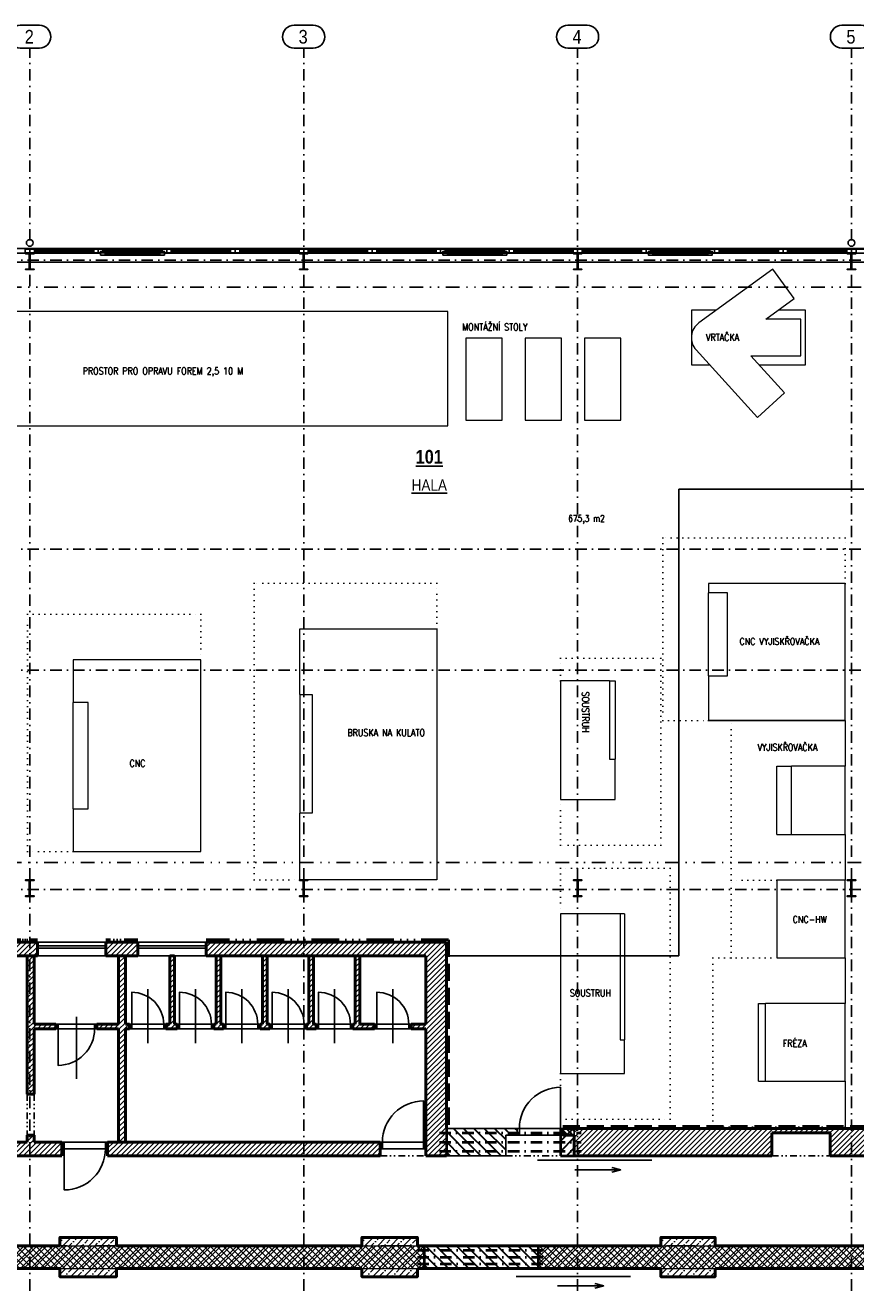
# Model space of a CAD drawing. Header units: millimetres. Extents: x -4391 to 67275, y -2375 to 26731.
# Tile 2 of 7: x 8011 to 26203, y -986 to 26731. Entities that reach past the tile are written whole.
import ezdxf

# ---------------------------------------------------------------- set-up
doc = ezdxf.new("R2010")
doc.units = ezdxf.units.MM
for name, pattern in [('ACAD_ISO14W100', [24, 12, -3, 0, -3, 0, -3, 0, -3]), ('DASHDOT', [0.5, 0.25, -0.125, 0, -0.125]), ('DIVIDE', [8, 3, -1.5, 0.25, -1.5, 0.25, -1.5]), ('HIDDEN', [3.5, 2.5, -1]), ('TEČKOVANÁ', [6.35, 0, -6.35])]:
    doc.linetypes.add(name, pattern=pattern)
for name, color, linetype in [('IN_BP_BOURACI PRACE', 40, 'Continuous'), ('IN_BP_SRAFA', 40, 'Continuous'), ('IN_C_CERCHOVANA', 7, 'DIVIDE'), ('IN_C_OSA', 6, 'DASHDOT'), ('IN_C_TENKA', 7, 'Continuous'), ('IN_LEGENDA_M', 3, 'Continuous'), ('IN_NS_CERCHOVAMA', 20, 'DIVIDE'), ('IN_NS_TENKA', 20, 'Continuous'), ('IN_NS_VYPLNE OTVORU', 16, 'Continuous'), ('IN_VYPLNE OTVORU', 151, 'Continuous')]:
    doc.layers.add(name, color=color, linetype=linetype)
for name, color, linetype, lineweight in [('IN_C_TLUSTA', 5, 'Continuous', 50), ('IN_NS_TLUSTA', 1, 'Continuous', 40), ('IN_SLOUPY', 6, 'Continuous', 30), ('IN_SRAFY', 8, 'Continuous', 9)]:
    doc.layers.add(name, color=color, linetype=linetype, lineweight=lineweight)
doc.layers.add('IN_HELP', color=6, linetype='Continuous', plot=False)
doc.styles.add('ARIAL', font='arial.ttf')
doc.styles.add('Koty', font='romand.shx', dxfattribs={"width": 0.8})
doc.styles.add('ROMAND', font='romand.shx', dxfattribs={"width": 0.85})
pattern_1 = [(45, (-294035.476, 10237.565), (-56.1266, 56.1266), [])]
pattern_2 = [(45, (-294035.48, 10237.56), (-106.06602, 106.06602), []), (45, (-293964.76, 10237.56), (-106.06602, 106.06602), []), (135, (-294035.48, 10237.56), (-70.710678, -70.710678), [])]

msp = doc.modelspace()

# ---------------------------------------------------------------- hatches: boundary and pattern name
at = {"layer": 'IN_BP_SRAFA', "lineweight": 30}
h = msp.add_hatch(dxfattribs=at)
h.set_pattern_fill('ANSI31', scale=50, angle=90)
h.set_pattern_definition([(135, (-294035.48, 10237.56), (-112.2532, -112.2532), [])])
h.paths.add_polyline_path([(18535, 2420), (18785, 2420), (18785, 2570), (17235, 2570), (17235, 1970), (18535, 1970)])
h = msp.add_hatch(dxfattribs=at)
h.set_pattern_fill('ANSI31', scale=25, angle=90)
h.set_pattern_definition([(135, (-294035.476, 10237.565), (-56.1266, -56.1266), [])])
h.paths.add_polyline_path([(20035, 2570), (19785, 2570), (19785, 2420), (20035, 2420)])
h = msp.add_hatch(dxfattribs=at)
h.set_pattern_fill('ANSI31', scale=50, angle=90)
h.set_pattern_definition([(135, (-294520.48, 10237.56), (-112.2532, -112.2532), [])])
h.paths.add_polyline_path([(19250, 0), (16750, 0), (16750, -500), (19250, -500)])
at = {"layer": 'IN_SRAFY'}
h = msp.add_hatch(dxfattribs=at)
h.set_pattern_fill('ANSI31', scale=25)
h.set_pattern_definition(pattern_1)
h.paths.add_polyline_path([(3250, 6350), (3150, 6350), (3150, 4850), (3063, 4850), (3063, 4750), (3308, 4750), (3308, 4850), (3250, 4850)], flags=17)
h.paths.add_polyline_path([(2263, 4850), (2175, 4850), (2175, 4750), (2263, 4750)], flags=17)
h.paths.add_polyline_path([(2110, 6650), (1875, 6650), (1875, 1970), (2110, 1970)])
h.paths.add_polyline_path([(2575, 6650), (2110, 6650), (2110, 1970), (8110, 1970), (8110, 2420), (8055, 2420), (8055, 2270), (2175, 2270), (2175, 6350), (2575, 6350)])
h.paths.add_polyline_path([(3525, 6650), (3075, 6650), (3075, 6350), (3525, 6350)])
h = msp.add_hatch(dxfattribs=at)
h.set_pattern_fill('ANSI31', scale=25)
h.set_pattern_definition(pattern_1)
h.paths.add_polyline_path([(7325, 6350), (7325, 6650), (6875, 6650), (6875, 6350)])
h.paths.add_polyline_path([(7890, 6650), (7825, 6650), (7825, 6350), (7890, 6350)])
h.paths.add_polyline_path([(7890, 6350), (8110, 6350), (8110, 6650), (7890, 6650)])
h.paths.add_polyline_path([(8275, 6650), (8110, 6650), (8110, 6350), (8275, 6350)])
h.paths.add_polyline_path([(8055, 3320), (8110, 3320), (8110, 6350), (8055, 6350)])
h.paths.add_polyline_path([(8110, 3320), (8205, 3320), (8205, 4750), (8680, 4750), (8680, 4850), (8205, 4850), (8205, 6350), (8110, 6350)])
h.paths.add_polyline_path([(8205, 2270), (8205, 2420), (8110, 2420), (8110, 1970), (8815, 1970), (8815, 2270)])
h = msp.add_hatch(dxfattribs=at)
h.set_pattern_fill('ANSI31', scale=25)
h.set_pattern_definition(pattern_1)
h.paths.add_polyline_path([(9775, 6650), (9775, 6350), (10475, 6350), (10475, 6650)])
h.paths.add_polyline_path([(10205, 6350), (10055, 6350), (10055, 4850), (9580, 4850), (9580, 4750), (10055, 4750), (10055, 2270), (10205, 2270), (10205, 4750), (10293, 4750), (10293, 4850), (10205, 4850)])
h.paths.add_polyline_path([(11180, 4850), (11093, 4850), (11093, 4750), (11338, 4750), (11338, 4850), (11280, 4850), (11280, 6350), (11180, 6350)])
h.paths.add_polyline_path([(12195, 4850), (12138, 4850), (12138, 4750), (12353, 4750), (12353, 4850), (12295, 4850), (12295, 6350), (12195, 6350)])
h.paths.add_polyline_path([(13310, 6350), (13210, 6350), (13210, 4850), (13153, 4850), (13153, 4750), (13368, 4750), (13368, 4850), (13310, 4850)])
h.paths.add_polyline_path([(14225, 4850), (14168, 4850), (14168, 4750), (14383, 4750), (14383, 4850), (14325, 4850), (14325, 6350), (14225, 6350)], flags=17)
h.paths.add_polyline_path([(15340, 6350), (15240, 6350), (15240, 4850), (15183, 4850), (15183, 4750), (15662, 4750), (15662, 4850), (15340, 4850)], flags=17)
h.paths.add_polyline_path([(16785, 4850), (16462, 4850), (16462, 4750), (16785, 4750), (16785, 2270), (16785, 1970), (17235, 1970), (17235, 2570), (17235, 6350), (17235, 6650), (14110, 6650), (14110, 6350), (16785, 6350)])
h.paths.add_polyline_path([(11975, 6650), (11975, 6350), (13239, 6350), (13239, 6650)])
h.paths.add_polyline_path([(14110, 6350), (14110, 6650), (13239, 6650), (13239, 6350)])
at = {"layer": 'IN_SRAFY', "lineweight": 30}
h = msp.add_hatch(dxfattribs=at)
h.set_pattern_fill('ANSI31', scale=50)
h.set_pattern_definition([(45, (-294035.48, 10237.56), (-112.2532, 112.2532), [])])
h.paths.add_polyline_path([(20035, 2420), (19785, 2420), (19735, 2420), (19735, 1970), (20035, 1970)])
h.paths.add_polyline_path([(19785, 2570), (19735, 2570), (19735, 2420), (19785, 2420)])
h.paths.add_polyline_path([(20035, 2570), (19785, 2570), (19785, 2420), (20035, 2420)])
at = {"layer": 'IN_SRAFY'}
h = msp.add_hatch(dxfattribs=at)
h.set_pattern_fill('ANSI31', scale=25)
h.set_pattern_definition(pattern_1)
h.paths.add_polyline_path([(26110, 2570), (26110, 1970), (27000, 1970), (27000, 2570)])
h.paths.add_polyline_path([(25640, 1970), (26110, 1970), (26110, 2570), (20110, 2570), (20110, 1970), (24365, 1970), (24365, 2470), (25640, 2470)])
h.paths.add_polyline_path([(20035, 2420), (20035, 1970), (20035, 1970), (20110, 1970), (20110, 2570), (20035, 2570)])
h = msp.add_hatch(dxfattribs=at)
h.set_pattern_fill('ANSI31', scale=25)
h.set_pattern_definition(pattern_1)
h.paths.add_polyline_path([(14110, 1970), (14110, 2270), (9815, 2270), (9815, 1970)])
h.paths.add_polyline_path([(14110, 2270), (14110, 1970), (15785, 1970), (15785, 2270)])
h = msp.add_hatch(dxfattribs=at)
h.set_pattern_fill('ZDIVO-STR_PEV', scale=50, pattern_type=2)
h.set_pattern_definition(pattern_2)
h.paths.add_polyline_path([(2110, 0), (2010, 0), (1875, 0), (1875, -500), (2110, -500)])
h.paths.add_polyline_path([(8110, 0), (3315, 0), (2210, 0), (2210, 0), (2110, 0), (2110, -500), (2129, -500), (3366, -500), (8110, -500)])
h.paths.add_polyline_path([(14110, 0), (10006, 0), (8769, 0), (8110, 0), (8110, -500), (8769, -500), (10006, -500), (14110, -500)])
h.paths.add_polyline_path([(16750, 0), (16600, 0), (15385, 0), (14110, 0), (14110, -500), (15385, -500), (16622, -500), (16750, -500)])
h = msp.add_hatch(dxfattribs=at)
h.set_pattern_fill('BETON-PROSTY', scale=50, pattern_type=2)
h.set_pattern_definition([(45, (-294035.48, 10237.56), (-141.42136, 141.42136), []), (45, (-293894.05, 10237.56), (-70.71068, 212.13203), [100, -50, 0, -50])])
h.paths.add_polyline_path([(10006, 180), (8769, 180), (8769, 0), (10006, 0)])
h.paths.add_polyline_path([(10006, -500), (8769, -500), (8769, -680), (10006, -680)])
h = msp.add_hatch(dxfattribs=at)
h.set_pattern_fill('BETON-PROSTY', scale=50, pattern_type=2)
h.set_pattern_definition([(45, (-287419.48, 10237.56), (-141.42136, 141.42136), []), (45, (-287278.05, 10237.56), (-70.71068, 212.13203), [100, -50, 0, -50])])
h.paths.add_polyline_path([(16600, 180), (15385, 180), (15385, 0), (16600, 0)])
h.paths.add_polyline_path([(16600, -500), (15385, -500), (15385, -680), (16600, -680)])
h = msp.add_hatch(dxfattribs=at)
h.set_pattern_fill('ZDIVO-STR_PEV', scale=50, pattern_type=2)
h.set_pattern_definition(pattern_2)
h.paths.add_polyline_path([(20110, 0), (20010, 0), (19250, 0), (19250, -500), (20110, -500)])
h.paths.add_polyline_path([(26110, 0), (26010, 0), (20210, 0), (20210, 0), (20110, 0), (20110, -500), (21936, -500), (23173, -500), (26110, -500)])
h.paths.add_polyline_path([(26673, 0), (26210, 0), (26210, 0), (26110, 0), (26110, -500), (26673, -500)])
h = msp.add_hatch(dxfattribs=at)
h.set_pattern_fill('BETON-PROSTY', scale=50, pattern_type=2)
h.set_pattern_definition([(45, (-280868.48, 10237.56), (-141.42136, 141.42136), []), (45, (-280727.05, 10237.56), (-70.71068, 212.13203), [100, -50, 0, -50])])
h.paths.add_polyline_path([(23122, 180), (21936, 180), (21936, 0), (23122, 0)])
h.paths.add_polyline_path([(23122, -500), (21936, -500), (21936, -680), (23122, -680)])

# ---------------------------------------------------------------- linework, layer by layer
at = {"color": 7, "linetype": 'Continuous', "lineweight": 15}
for p, q in [((24233, 20291), (24856, 20744)), ((17268, 20461), (7268, 20461)), ((17268, 17961), (17268, 20461)), ((22603, 20491), (22603, 19891)), ((23148, 20491), (22603, 20491)), ((25003, 20291), (24233, 20291)), ((25103, 20491), (24508, 20491)), ((25003, 19491), (25003, 20291)), ((25103, 19291), (25103, 20491)), ((17660, 19879), (17660, 18079)), ((18460, 19879), (17660, 19879)), ((18460, 18079), (18460, 19879)), ((19760, 19879), (18960, 19879)), ((18960, 19879), (18960, 18079)), ((19760, 18079), (19760, 19879)), ((21060, 19879), (20260, 19879)), ((20260, 19879), (20260, 18079)), ((21060, 18079), (21060, 19879)), ((22603, 19891), (22603, 19291)), ((22707, 19622), (24051, 18141)), ((23906, 19491), (25003, 19491)), ((24644, 18678), (23906, 19491)), ((22603, 19291), (23008, 19291)), ((24088, 19291), (25103, 19291)), ((24051, 18141), (24644, 18678)), ((17660, 18079), (18460, 18079)), ((18960, 18079), (19760, 18079)), ((20260, 18079), (21060, 18079)), ((7268, 17961), (17268, 17961)), ((22975, 14505), (22975, 14303)), ((25975, 14505), (22975, 14505)), ((25975, 11505), (25975, 14505)), ((23391, 14303), (22975, 14303)), ((22975, 12485), (22975, 14303)), ((23391, 12485), (23391, 14303)), ((14025, 13510), (17025, 13510)), ((14025, 12072), (14025, 13510)), ((17025, 13510), (17025, 8010)), ((9060, 12835), (9060, 11898)), ((11860, 12835), (9060, 12835)), ((11860, 8635), (11860, 12835)), ((22975, 12485), (22975, 11505)), ((22975, 12485), (23391, 12485)), ((19735, 12370), (19735, 9770)), ((20811, 12370), (19735, 12370)), ((20811, 12370), (20811, 10656)), ((14025, 12072), (14295, 12072)), ((14025, 12072), (14025, 9472)), ((14295, 12072), (14295, 9472)), ((9389, 11898), (9060, 11898)), ((9060, 9571), (9060, 11898)), ((9389, 9571), (9389, 11898)), ((25975, 11505), (25975, 10505)), ((20811, 10656), (20935, 10656)), ((20935, 9770), (20935, 10656)), ((24475, 9005), (24475, 10505)), ((24475, 10505), (24798, 10505)), ((25975, 10505), (24798, 10505)), ((24798, 9005), (24798, 10505)), ((25975, 9005), (25975, 10505)), ((19735, 9770), (20935, 9770)), ((9060, 9571), (9060, 8635)), ((9060, 9571), (9389, 9571)), ((14025, 8010), (14025, 9472)), ((14295, 9472), (14025, 9472)), ((24475, 9005), (24798, 9005)), ((24798, 9005), (25975, 9005)), ((25975, 9005), (25975, 8005)), ((9060, 8635), (11860, 8635)), ((17025, 8010), (14025, 8010)), ((24475, 8005), (24475, 6305)), ((25975, 8005), (24475, 8005)), ((25975, 6305), (25975, 8005)), ((19735, 7270), (19735, 3770)), ((21135, 7270), (19735, 7270)), ((21043, 7270), (21043, 4510)), ((21135, 7270), (21135, 4510)), ((24475, 6305), (25975, 6305)), ((25975, 6305), (25975, 5305)), ((24075, 3605), (24075, 5305)), ((24075, 5305), (24228, 5305)), ((25975, 5305), (24228, 5305)), ((24228, 3605), (24228, 5305)), ((25975, 3605), (25975, 5305)), ((21043, 4510), (21135, 4510)), ((21135, 3770), (21135, 4510)), ((19735, 3770), (21135, 3770)), ((24075, 3605), (24228, 3605)), ((24228, 3605), (25975, 3605)), ((25975, 3605), (25975, 2605))]:
    msp.add_line(p, q, dxfattribs=at)
at = {"color": 7, "linetype": 'TEČKOVANÁ', "lineweight": 13, "ltscale": 20}
for p, q in [((21975, 15505), (21975, 11505)), ((25975, 15505), (21975, 15505)), ((25975, 14505), (25975, 15505)), ((17025, 14510), (13025, 14510)), ((13025, 14510), (13025, 8010)), ((17025, 13510), (17025, 14510)), ((8060, 8635), (8060, 13835)), ((8060, 13835), (11860, 13835)), ((11860, 13835), (11860, 12835)), ((19735, 12870), (21935, 12870)), ((19735, 12370), (19735, 12870)), ((21935, 12870), (21935, 8770)), ((21975, 11505), (22975, 11505)), ((22975, 11505), (25975, 11505)), ((23475, 8005), (23475, 11505)), ((19735, 8770), (19735, 9770)), ((9060, 8635), (8060, 8635)), ((21935, 8770), (19735, 8770)), ((22135, 8270), (19735, 8270)), ((19735, 8270), (19735, 7270)), ((22135, 2770), (22135, 8270)), ((13025, 8010), (14025, 8010)), ((24475, 8005), (23475, 8005)), ((23475, 6305), (23475, 8005)), ((23075, 2605), (23075, 6305)), ((23075, 6305), (24475, 6305)), ((19735, 3770), (19735, 2770)), ((19735, 2770), (22135, 2770)), ((25975, 2605), (23075, 2605))]:
    msp.add_line(p, q, dxfattribs=at)
at = {"color": 7}
msp.add_line((22975, 11505), (25975, 11505), dxfattribs=at)
at = {"color": 7, "linetype": 'Continuous', "lineweight": 15}
for points in [[(24385, 21391), (22768, 20214)], [(24856, 20744), (24385, 21391)], [(20811, 12370), (20935, 12370), (20935, 10656)]]:
    msp.add_lwpolyline(points, dxfattribs=at)
msp.add_arc((23003, 19891), 400, 126.0341, 222.2163, dxfattribs=at)
at = {"layer": 'IN_BP_BOURACI PRACE', "color": 7}
for p, q in [((17235, 2570), (18785, 2570)), ((18785, 2420), (18785, 2570)), ((18785, 2570), (19785, 2570)), ((18835, 2420), (18835, 2570)), ((19735, 2420), (19735, 2570)), ((19735, 2570), (19785, 2570)), ((18785, 2420), (18535, 2420)), ((18535, 2420), (18535, 1970)), ((18785, 2420), (19785, 2420)), ((17235, 1970), (18535, 1970))]:
    msp.add_line(p, q, dxfattribs=at)
msp.add_lwpolyline([(19735, 2570), (19735, 3470, 0.41422), (18835, 2570)], format="xyb", dxfattribs=at)
at = {"layer": 'IN_C_CERCHOVANA', "color": 7, "ltscale": 50}
for p, q in [((8055, 3320), (8055, 2420)), ((8205, 3320), (8205, 2420)), ((15785, 1970), (16785, 1970)), ((18535, 1970), (20035, 1970)), ((24365, 1970), (25640, 1970))]:
    msp.add_line(p, q, dxfattribs=at)
at = {"layer": 'IN_C_OSA', "color": 7, "ltscale": 1000}
for p, q in [((8110, -986), (8110, 26231)), ((14110, -986), (14110, 26231)), ((20110, -986), (20110, 26231)), ((26110, -986), (26110, 26231)), ((-2944, 21590), (62057, 21590)), ((-2944, 15255), (62057, 15255)), ((-2944, 12605), (62057, 12605)), ((-2944, 7800), (62057, 7800))]:
    msp.add_line(p, q, dxfattribs=at)
at = {"layer": 'IN_C_OSA', "color": 7, "ltscale": 2500}
msp.add_line((-2944, 0), (62057, 0), dxfattribs=at)
at = {"layer": 'IN_C_OSA', "color": 7, "linetype": 'ByBlock'}
for points in [[(7899, 26231, -1), (7899, 26731), (8321, 26731, -1), (8321, 26231)], [(13899, 26231, -1), (13899, 26731), (14321, 26731, -1), (14321, 26231)], [(19899, 26231, -1), (19899, 26731), (20321, 26731, -1), (20321, 26231)], [(25899, 26231, -1), (25899, 26731), (26321, 26731, -1), (26321, 26231)]]:
    msp.add_lwpolyline(points, format="xyb", close=True, dxfattribs=at)
at = {"layer": 'IN_C_TENKA', "color": 7}
for p, q in [((27610, 21840), (2110, 21840)), ((9660, 21740), (2110, 21740)), ((27610, 21740), (11060, 21740)), ((9775, 6650), (8275, 6650)), ((11975, 6650), (10475, 6650)), ((9775, 6350), (8275, 6350)), ((11975, 6350), (10475, 6350)), ((20035, 2420), (20035, 2570))]:
    msp.add_line(p, q, dxfattribs=at)
for centre in [(8110, 21965), (26110, 21965)]:
    msp.add_circle(centre, 75, dxfattribs=at)
at = {"layer": 'IN_C_TLUSTA', "color": 7}
for p, q in [((8275, 6650), (7825, 6650)), ((8275, 6350), (8275, 6650)), ((10475, 6650), (9775, 6650)), ((9775, 6350), (9775, 6650)), ((10475, 6350), (10475, 6650)), ((17235, 6650), (11975, 6650)), ((11975, 6350), (11975, 6650)), ((17235, 6650), (17235, 2570)), ((8275, 6350), (7825, 6350)), ((8055, 3320), (8055, 6350)), ((8205, 4850), (8205, 6350)), ((8205, 4850), (8205, 6350)), ((10475, 6350), (9775, 6350)), ((10055, 4850), (10055, 6350)), ((10205, 4850), (10205, 6350)), ((11180, 4850), (11180, 6350)), ((11180, 6350), (11280, 6350)), ((11280, 4850), (11280, 6350)), ((16785, 6350), (11975, 6350)), ((12195, 4850), (12195, 6350)), ((12295, 4850), (12295, 6350)), ((13210, 4850), (13210, 6350)), ((13310, 4850), (13310, 6350)), ((14225, 4850), (14225, 6350)), ((14325, 4850), (14325, 6350)), ((15240, 4850), (15240, 6350)), ((15340, 4850), (15340, 6350)), ((16785, 6350), (16785, 4850)), ((8680, 4850), (8205, 4850)), ((8205, 3320), (8205, 4750)), ((8680, 4750), (8205, 4750)), ((8680, 4750), (8680, 4850)), ((10055, 4850), (9580, 4850)), ((9580, 4750), (9580, 4850)), ((10055, 4750), (9580, 4750)), ((10055, 2270), (10055, 4750)), ((10293, 4850), (10205, 4850)), ((10293, 4750), (10205, 4750)), ((10205, 2270), (10205, 4750)), ((10293, 4850), (10293, 4750)), ((11180, 4850), (11093, 4850)), ((11093, 4850), (11093, 4750)), ((11338, 4750), (11093, 4750)), ((11338, 4850), (11280, 4850)), ((11338, 4850), (11338, 4750)), ((12195, 4850), (12138, 4850)), ((12138, 4850), (12138, 4750)), ((12353, 4750), (12138, 4750)), ((12353, 4850), (12295, 4850)), ((12353, 4850), (12353, 4750)), ((13210, 4850), (13153, 4850)), ((13153, 4850), (13153, 4750)), ((13368, 4750), (13153, 4750)), ((13368, 4850), (13310, 4850)), ((13368, 4850), (13368, 4750)), ((14225, 4850), (14168, 4850)), ((14168, 4850), (14168, 4750)), ((14383, 4750), (14168, 4750)), ((14383, 4850), (14325, 4850)), ((14383, 4850), (14383, 4750)), ((15240, 4850), (15183, 4850)), ((15183, 4850), (15183, 4750)), ((15662, 4750), (15183, 4750)), ((15662, 4850), (15340, 4850)), ((15662, 4850), (15662, 4750)), ((16785, 4850), (16462, 4850)), ((16462, 4850), (16462, 4750)), ((16785, 4750), (16462, 4750)), ((16785, 4750), (16785, 2270)), ((8205, 3320), (8055, 3320)), ((19785, 2420), (19785, 2570)), ((19785, 2570), (28525, 2570)), ((8055, 2270), (2175, 2270)), ((8205, 2420), (8055, 2420)), ((8055, 2270), (8055, 2420)), ((8205, 2270), (8205, 2420)), ((8815, 2270), (8205, 2270)), ((8815, 1970), (8815, 2270)), ((15785, 2270), (9815, 2270)), ((9815, 1970), (9815, 2270)), ((15785, 1970), (15785, 2270)), ((16785, 1970), (16785, 2270)), ((19785, 2420), (20035, 2420)), ((20035, 2420), (20035, 1970)), ((24365, 1970), (24365, 2470)), ((24365, 2470), (25640, 2470)), ((25640, 1970), (25640, 2470)), ((8815, 1970), (1875, 1970)), ((15785, 1970), (9815, 1970)), ((16785, 1970), (17235, 1970)), ((20035, 1970), (24365, 1970)), ((25640, 1970), (27000, 1970)), ((8769, 0), (3315, 0)), ((15385, 0), (10006, 0)), ((16600, 0), (19250, 0)), ((21936, 0), (19250, 0)), ((28583, 0), (23122, 0)), ((8769, -500), (3315, -500)), ((15385, -500), (10006, -500)), ((16750, -500), (16600, -500)), ((16750, -500), (19250, -500)), ((21936, -500), (19250, -500)), ((28583, -500), (23122, -500))]:
    msp.add_line(p, q, dxfattribs=at)
for points in [[(8769, 0), (8769, 180), (10006, 180), (10006, 0)], [(15385, 0), (15385, 180), (16600, 180), (16600, 0)], [(21936, 0), (21936, 180), (23122, 180), (23122, 0)], [(8769, -500), (8769, -680), (10006, -680), (10006, -500)], [(15385, -500), (15385, -680), (16600, -680), (16600, -500)], [(21936, -500), (21936, -680), (23122, -680), (23122, -500)]]:
    msp.add_lwpolyline(points, dxfattribs=at)
at = {"layer": 'IN_HELP', "color": 7}
msp.add_lwpolyline([(22325, 16570), (28525, 16570), (28525, 2570), (17235, 2570), (17235, 6350), (22325, 6350), (22325, 16570)], close=True, dxfattribs=at)
at = {"layer": 'IN_NS_CERCHOVAMA', "color": 7, "ltscale": 100}
for p, q in [((2025, 20995), (28425, 20995)), ((2025, 8395), (28425, 8395))]:
    msp.add_line(p, q, dxfattribs=at)
at = {"layer": 'IN_NS_TENKA', "color": 7}
msp.add_line((43575, 21540), (2175, 21540), dxfattribs=at)
at = {"layer": 'IN_NS_TLUSTA', "color": 7, "linetype": 'ACAD_ISO14W100', "ltscale": 15}
msp.add_line((8275, 6700), (7825, 6700), dxfattribs=at)
at = {"layer": 'IN_NS_TLUSTA', "color": 7, "linetype": 'ACAD_ISO14W100', "ltscale": 25}
msp.add_line((10475, 6700), (9775, 6700), dxfattribs=at)
at = {"layer": 'IN_NS_TLUSTA', "color": 7, "linetype": 'ACAD_ISO14W100', "ltscale": 50}
msp.add_line((17285, 6700), (11975, 6700), dxfattribs=at)
at = {"layer": 'IN_NS_TLUSTA', "color": 7, "linetype": 'HIDDEN', "ltscale": 150}
for p, q in [((17285, 6700), (17285, 2570)), ((19785, 2620), (28475, 2620))]:
    msp.add_line(p, q, dxfattribs=at)
at = {"layer": 'IN_NS_TLUSTA', "color": 7}
for p, q in [((17235, 2570), (17235, 1970)), ((19735, 2570), (19735, 1970)), ((19735, 1970), (20035, 1970)), ((16750, 0), (16750, -500)), ((19250, 0), (19250, -500))]:
    msp.add_line(p, q, dxfattribs=at)
at = {"layer": 'IN_NS_TLUSTA', "color": 7, "linetype": 'DASHDOT', "ltscale": 1000}
for p, q in [((17085, 2470), (20185, 2470)), ((17085, 2270), (20185, 2270)), ((17085, 2070), (20185, 2070)), ((16600, -100), (19400, -100)), ((16600, -250), (19400, -250)), ((16600, -400), (19400, -400))]:
    msp.add_line(p, q, dxfattribs=at)
at = {"layer": 'IN_NS_VYPLNE OTVORU', "color": 7}
for p, q in [((9510, 21830), (8160, 21830)), ((9510, 21800), (8210, 21800)), ((9510, 21780), (8210, 21780)), ((9510, 21750), (8210, 21750)), ((11010, 21830), (9660, 21830)), ((11010, 21800), (9710, 21800)), ((11010, 21780), (9710, 21780)), ((10960, 21780), (9710, 21780)), ((11010, 21750), (9710, 21750)), ((10960, 21750), (9760, 21750)), ((10960, 21730), (9760, 21730)), ((10960, 21700), (9760, 21700)), ((12510, 21830), (11160, 21830)), ((12510, 21800), (11210, 21800)), ((12510, 21780), (11210, 21780)), ((12510, 21750), (11210, 21750)), ((14010, 21830), (12660, 21830)), ((14010, 21800), (12710, 21800)), ((14010, 21780), (12710, 21780)), ((14010, 21750), (12710, 21750)), ((15510, 21830), (14160, 21830)), ((15510, 21800), (14210, 21800)), ((15510, 21780), (14210, 21780)), ((15510, 21750), (14210, 21750)), ((17010, 21830), (15660, 21830)), ((17010, 21800), (15710, 21800)), ((17010, 21780), (15710, 21780)), ((17010, 21750), (15710, 21750)), ((18510, 21830), (17160, 21830)), ((18510, 21800), (17210, 21800)), ((18510, 21780), (17210, 21780)), ((18460, 21780), (17210, 21780)), ((18510, 21750), (17210, 21750)), ((18460, 21750), (17260, 21750)), ((18460, 21730), (17260, 21730)), ((18460, 21700), (17260, 21700)), ((20010, 21830), (18660, 21830)), ((20010, 21800), (18710, 21800)), ((20010, 21780), (18710, 21780)), ((20010, 21750), (18710, 21750)), ((21510, 21830), (20160, 21830)), ((21510, 21800), (20210, 21800)), ((21510, 21780), (20210, 21780)), ((21510, 21750), (20210, 21750)), ((23010, 21830), (21660, 21830)), ((23010, 21800), (21710, 21800)), ((23010, 21780), (21710, 21780)), ((23010, 21750), (21710, 21750)), ((22960, 21780), (21760, 21780)), ((22960, 21750), (21760, 21750)), ((22960, 21730), (21760, 21730)), ((22960, 21700), (21760, 21700)), ((24510, 21830), (23160, 21830)), ((24510, 21800), (23210, 21800)), ((24510, 21780), (23210, 21780)), ((24510, 21750), (23210, 21750)), ((26010, 21830), (24660, 21830)), ((26010, 21800), (24710, 21800)), ((26010, 21780), (24710, 21780)), ((26010, 21750), (24710, 21750)), ((27510, 21830), (26160, 21830)), ((8815, 2270), (9815, 2270)), ((8865, 2120), (8865, 2270)), ((9765, 2120), (9765, 2270)), ((15785, 2270), (16785, 2270)), ((15835, 2120), (15835, 2270)), ((16735, 2120), (16735, 2270)), ((8815, 2120), (9815, 2120)), ((15785, 2120), (16785, 2120)), ((19235, 1870), (21735, 1870)), ((21060, 1662), (20863, 1711)), ((20047, 1662), (21060, 1662)), ((21060, 1662), (20863, 1612)), ((18766, -673), (21266, -673)), ((19672, -881), (20685, -881)), ((20685, -881), (20488, -832)), ((20685, -881), (20488, -930))]:
    msp.add_line(p, q, dxfattribs=at)
for points in [[(8010, 21830), (8110, 21830), (8110, 21750), (8010, 21750)], [(8210, 21830), (8110, 21830), (8110, 21750), (8210, 21750)], [(9510, 21830), (9610, 21830), (9610, 21750), (9510, 21750)], [(9710, 21830), (9610, 21830), (9610, 21750), (9710, 21750)], [(9760, 21780), (9660, 21780), (9660, 21700), (9760, 21700)], [(10960, 21780), (11060, 21780), (11060, 21700), (10960, 21700)], [(11010, 21830), (11110, 21830), (11110, 21750), (11010, 21750)], [(11210, 21830), (11110, 21830), (11110, 21750), (11210, 21750)], [(12510, 21830), (12610, 21830), (12610, 21750), (12510, 21750)], [(12710, 21830), (12610, 21830), (12610, 21750), (12710, 21750)], [(14010, 21830), (14110, 21830), (14110, 21750), (14010, 21750)], [(14210, 21830), (14110, 21830), (14110, 21750), (14210, 21750)], [(15510, 21830), (15610, 21830), (15610, 21750), (15510, 21750)], [(15710, 21830), (15610, 21830), (15610, 21750), (15710, 21750)], [(17010, 21830), (17110, 21830), (17110, 21750), (17010, 21750)], [(17210, 21830), (17110, 21830), (17110, 21750), (17210, 21750)], [(17260, 21780), (17160, 21780), (17160, 21700), (17260, 21700)], [(18460, 21780), (18560, 21780), (18560, 21700), (18460, 21700)], [(18510, 21830), (18610, 21830), (18610, 21750), (18510, 21750)], [(18710, 21830), (18610, 21830), (18610, 21750), (18710, 21750)], [(20010, 21830), (20110, 21830), (20110, 21750), (20010, 21750)], [(20210, 21830), (20110, 21830), (20110, 21750), (20210, 21750)], [(21510, 21830), (21610, 21830), (21610, 21750), (21510, 21750)], [(21710, 21830), (21610, 21830), (21610, 21750), (21710, 21750)], [(21760, 21780), (21660, 21780), (21660, 21700), (21760, 21700)], [(22960, 21780), (23060, 21780), (23060, 21700), (22960, 21700)], [(23010, 21830), (23110, 21830), (23110, 21750), (23010, 21750)], [(23210, 21830), (23110, 21830), (23110, 21750), (23210, 21750)], [(24510, 21830), (24610, 21830), (24610, 21750), (24510, 21750)], [(24710, 21830), (24610, 21830), (24610, 21750), (24710, 21750)], [(26010, 21830), (26110, 21830), (26110, 21750), (26010, 21750)], [(26210, 21830), (26110, 21830), (26110, 21750), (26210, 21750)]]:
    msp.add_lwpolyline(points, close=True, dxfattribs=at)
for points in [[(16735, 2270), (16735, 3170, 0.41422), (15835, 2270)], [(8865, 2120), (8865, 1220, 0.41422), (9765, 2120)]]:
    msp.add_lwpolyline(points, format="xyb", dxfattribs=at)
at = {"layer": 'IN_SLOUPY', "color": 7}
for points in [[(8106, 21411), (8106, 21709, 0.414214), (8088, 21727), (8025, 21727), (8025, 21740), (8195, 21740), (8195, 21727), (8132, 21727, 0.414214), (8114, 21709), (8114, 21411, 0.414214), (8132, 21393), (8195, 21393), (8195, 21380), (8025, 21380), (8025, 21393), (8088, 21393, 0.414214), (8106, 21411)], [(14106, 21411), (14106, 21709, 0.414214), (14088, 21727), (14025, 21727), (14025, 21740), (14195, 21740), (14195, 21727), (14132, 21727, 0.414214), (14114, 21709), (14114, 21411, 0.414214), (14132, 21393), (14195, 21393), (14195, 21380), (14025, 21380), (14025, 21393), (14088, 21393, 0.414214), (14106, 21411)], [(20106, 21411), (20106, 21709, 0.414214), (20088, 21727), (20025, 21727), (20025, 21740), (20195, 21740), (20195, 21727), (20132, 21727, 0.414214), (20114, 21709), (20114, 21411, 0.414214), (20132, 21393), (20195, 21393), (20195, 21380), (20025, 21380), (20025, 21393), (20088, 21393, 0.414214), (20106, 21411)], [(26106, 21411), (26106, 21709, 0.414214), (26088, 21727), (26025, 21727), (26025, 21740), (26195, 21740), (26195, 21727), (26132, 21727, 0.414214), (26114, 21709), (26114, 21411, 0.414214), (26132, 21393), (26195, 21393), (26195, 21380), (26025, 21380), (26025, 21393), (26088, 21393, 0.414214), (26106, 21411)], [(8106, 7681), (8106, 7979, 0.414214), (8088, 7997), (8025, 7997), (8025, 8010), (8195, 8010), (8195, 7997), (8132, 7997, 0.414214), (8114, 7979), (8114, 7681, 0.414214), (8132, 7663), (8195, 7663), (8195, 7650), (8025, 7650), (8025, 7663), (8088, 7663, 0.414214), (8106, 7681)], [(14106, 7681), (14106, 7979, 0.414214), (14088, 7997), (14025, 7997), (14025, 8010), (14195, 8010), (14195, 7997), (14132, 7997, 0.414214), (14114, 7979), (14114, 7681, 0.414214), (14132, 7663), (14195, 7663), (14195, 7650), (14025, 7650), (14025, 7663), (14088, 7663, 0.414214), (14106, 7681)], [(20106, 7681), (20106, 7979, 0.414214), (20088, 7997), (20025, 7997), (20025, 8010), (20195, 8010), (20195, 7997), (20132, 7997, 0.414214), (20114, 7979), (20114, 7681, 0.414214), (20132, 7663), (20195, 7663), (20195, 7650), (20025, 7650), (20025, 7663), (20088, 7663, 0.414214), (20106, 7681)], [(26106, 7681), (26106, 7979, 0.414214), (26088, 7997), (26025, 7997), (26025, 8010), (26195, 8010), (26195, 7997), (26132, 7997, 0.414214), (26114, 7979), (26114, 7681, 0.414214), (26132, 7663), (26195, 7663), (26195, 7650), (26025, 7650), (26025, 7663), (26088, 7663, 0.414214), (26106, 7681)]]:
    msp.add_lwpolyline(points, format="xyb", close=True, dxfattribs=at)
at = {"layer": 'IN_SRAFY', "color": 7}
for p, q in [((8769, 0), (10006, 0)), ((15385, 0), (16622, 0)), ((21936, 0), (23173, 0)), ((8769, -500), (10006, -500)), ((15385, -500), (16622, -500)), ((21936, -500), (23173, -500))]:
    msp.add_line(p, q, dxfattribs=at)
at = {"layer": 'IN_VYPLNE OTVORU', "color": 7}
for p, q in [((9775, 6570), (8275, 6570)), ((9775, 6520), (8275, 6520)), ((11975, 6570), (10475, 6570)), ((11975, 6520), (10475, 6520)), ((10693, 4437), (10693, 5622)), ((11738, 4437), (11738, 5622)), ((12753, 4437), (12753, 5622)), ((13768, 4437), (13768, 5622)), ((14783, 4437), (14783, 5622)), ((16062, 4437), (16062, 5622)), ((9130, 5015), (9130, 3658)), ((9580, 4850), (8680, 4850)), ((9580, 4750), (8680, 4750)), ((8730, 4850), (8730, 4750)), ((9530, 4850), (9530, 4750)), ((11093, 4850), (10293, 4850)), ((11093, 4750), (10293, 4750)), ((10343, 4750), (10343, 4850)), ((11043, 4750), (11043, 4850)), ((12138, 4850), (11338, 4850)), ((12138, 4750), (11338, 4750)), ((11388, 4750), (11388, 4850)), ((12088, 4750), (12088, 4850)), ((13153, 4850), (12353, 4850)), ((13153, 4750), (12353, 4750)), ((12403, 4750), (12403, 4850)), ((13103, 4750), (13103, 4850)), ((14168, 4850), (13368, 4850)), ((14168, 4750), (13368, 4750)), ((13418, 4750), (13418, 4850)), ((14118, 4750), (14118, 4850)), ((15183, 4850), (14383, 4850)), ((15183, 4750), (14383, 4750)), ((14433, 4750), (14433, 4850)), ((15133, 4750), (15133, 4850)), ((16462, 4850), (15662, 4850)), ((16462, 4750), (15662, 4750)), ((15712, 4750), (15712, 4850)), ((16412, 4750), (16412, 4850))]:
    msp.add_line(p, q, dxfattribs=at)
for points in [[(10343, 4850), (10343, 5550, -0.414214), (11043, 4850)], [(11388, 4850), (11388, 5550, -0.414214), (12088, 4850)], [(12403, 4850), (12403, 5550, -0.414214), (13103, 4850)], [(13418, 4850), (13418, 5550, -0.414214), (14118, 4850)], [(14433, 4850), (14433, 5550, -0.414214), (15133, 4850)], [(15712, 4850), (15712, 5550, -0.414214), (16412, 4850)], [(8730, 4750), (8730, 3950, 0.414214), (9530, 4750)]]:
    msp.add_lwpolyline(points, format="xyb", dxfattribs=at)

# ---------------------------------------------------------------- texts
at = {"color": 7, "char_height": 150, "style": 'ROMAND'}
for s, insert, width, attachment_point in [('{\\C0;MONTÁŽNÍ STOLY}', (17583, 20047), 4736.41, 7), ('{\\C0;VRTAČKA}', (22923, 19822), 4736.41, 7), ('{\\C0;PROSTOR PRO OPRAVU FOREM 2,5 10 M}', (9268, 19040), 4736.41, 7), ('{\\C0;BRUSKA NA KULATO}', (16767, 11164), 2957.17, 9), ('{\\C0;CNC}', (10293, 10489), 578.29, 7), ('{\\C0;SOUSTRUH}', (19939, 5461), 578.29, 7)]:
    msp.add_mtext(s, dxfattribs=dict(at, insert=insert, width=width, attachment_point=attachment_point))
at = {"color": 7, "linetype": 'Continuous', "lineweight": 15, "char_height": 150, "attachment_point": 7, "style": 'ROMAND'}
for s, insert, width in [('{\\C0;CNC VYJISKŘOVAČKA}', (23656, 13160), 2957.17), ('{\\C0;VYJISKŘOVAČKA}', (24051, 10842), 2957.17), ('{\\C0;CNC-HW}', (24823, 7071), 371.86), ('{\\C0;FRÉZA}', (24604, 4356), 578.29)]:
    msp.add_mtext(s, dxfattribs=dict(at, insert=insert, width=width))
at = {"color": 7, "linetype": 'Continuous', "lineweight": 15, "insert": (20213, 12136), "char_height": 150, "width": 578.29, "attachment_point": 7, "rotation": 270, "style": 'ROMAND'}
msp.add_mtext('{\\C0;SOUSTRUH}', dxfattribs=at)
at = {"layer": 'IN_C_OSA', "color": 7, "linetype": 'ByBlock', "style": 'ARIAL', "width": 0.85}
for s, p in [('2', (7999, 26331)), ('3', (13999, 26331)), ('4', (19999, 26331)), ('5', (25999, 26331))]:
    msp.add_text(s, height=300, dxfattribs=at).set_placement(p)
at = {"layer": 'IN_HELP', "color": 7, "linetype": 'ByBlock', "insert": (19904, 16004), "char_height": 150, "width": 5666.37, "attachment_point": 1, "style": 'Koty'}
msp.add_mtext('\\pt450;675,3 m2', dxfattribs=at)
at = {"layer": 'IN_LEGENDA_M', "color": 7, "insert": (16563, 17431), "char_height": 300, "width": 407.19, "attachment_point": 1, "style": 'ROMAND', "bg_fill": 2}
msp.add_mtext('{\\fArial|b1|i0|c238|p34;\\L101}', dxfattribs=at)
at = {"layer": 'IN_LEGENDA_M', "color": 7, "insert": (16474, 16785), "char_height": 250, "width": 1280.08, "attachment_point": 1, "style": 'ROMAND'}
msp.add_mtext('{\\fArial|b0|i0|c238|p34;\\LHALA}', dxfattribs=at)

doc.saveas('drawing.dxf')
